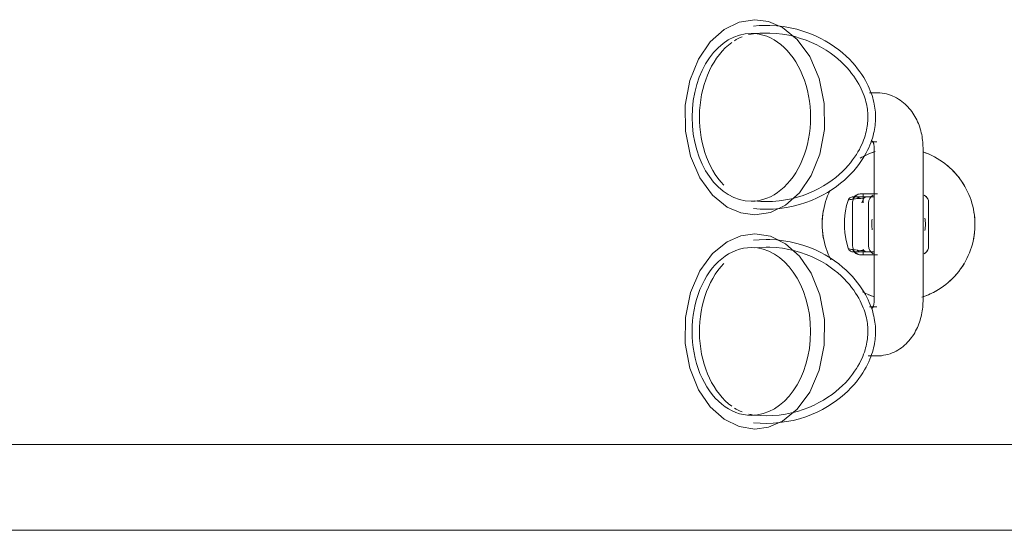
# Model space of a CAD drawing. Header units: millimetres. Extents: x -281 to 121694, y -16481 to 65128.
# Tile 29 of 256: x 20142 to 20465, y 13750 to 13917. Entities that reach past the tile are written whole.
import ezdxf

# ---------------------------------------------------------------- set-up
doc = ezdxf.new("R2010")
doc.units = ezdxf.units.MM
for name, color, linetype, lineweight in [('A--L$01A__Algemeen', 7, 'Continuous', 5), ('A--L74__VasteSanitaireVoorz', 1, 'Continuous', 5), ('A--L82__LosseGebruikersInvent', 1, 'Continuous', 5)]:
    doc.layers.add(name, color=color, linetype=linetype, lineweight=lineweight)

# ---------------------------------------------------------------- blocks, each defined once
blk = doc.blocks.new('NLRS_82_FU_UN_spoekbak_gen_kad - spoelbak dxbxh 900x900x957-V353-L_80_ 14')
at = {"layer": 'A--L$01A__Algemeen'}
for p, q in [((450, -577.32), (450, 322.68)), ((422, -549.32), (422, 294.68)), ((422, -549.32), (422, 294.68))]:
    blk.add_line(p, q, dxfattribs=at)
at = {"layer": 'A--L74__VasteSanitaireVoorz'}
for p, q in [((357, -47.48), (343, -47.48)), ((375, -49.32), (325, -49.32)), ((307, -64.4), (307, -66.86)), ((323, -66.4), (323, -64.4)), ((377, -64.4), (377, -66.88)), ((393, -67.28), (393, -64.4)), ((325, -65.32), (375, -65.32)), ((340, -69.42), (340, -65.21)), ((340, -66.04), (340, -68.86)), ((341, -65.23), (341, -67.5)), ((343, -67.17), (357, -67.17)), ((359, -67.5), (359, -65.23)), ((360, -65.21), (360, -69.42)), ((360, -68.86), (360, -66.04)), ((340, -69.6), (340, -67.86)), ((340, -68.15), (340, -69.6)), ((340, -68.86), (343, -68.86)), ((341, -67.86), (341, -68.89)), ((341.43, -68.69), (342.95, -69.39)), ((358.09, -68.86), (360, -68.86)), ((358.11, -68.92), (358.57, -68.69)), ((359, -68.89), (359, -67.86)), ((360, -69.6), (360, -68.15)), ((357, -72.38), (343, -72.38))]:
    blk.add_line(p, q, dxfattribs=at)
at = {"layer": 'A--L74__VasteSanitaireVoorz', "flags": 128}
for points in [[(350, -32.32), (349, -32.34), (348, -32.4), (347.01, -32.5), (346.02, -32.64), (345.03, -32.82), (344.06, -33.04), (343.09, -33.3), (342.14, -33.59), (341.19, -33.93), (340.26, -34.3), (339.35, -34.71), (338.46, -35.15), (337.58, -35.63), (336.72, -36.14), (335.88, -36.69), (335.07, -37.27), (334.28, -37.88), (333.52, -38.53), (332.78, -39.2), (332.07, -39.91), (331.38, -40.64), (330.73, -41.4), (330.11, -42.18), (329.52, -42.99), (328.96, -43.82), (328.44, -44.67), (327.95, -45.54), (327.5, -46.43), (327.08, -47.34), (326.7, -48.27), (326.36, -49.2)], [(373.81, -49.72), (373.49, -48.77), (373.13, -47.84), (372.73, -46.92), (372.3, -46.02), (371.83, -45.14), (371.32, -44.27), (370.78, -43.43), (370.21, -42.61), (369.61, -41.81), (368.97, -41.04), (368.31, -40.3), (367.61, -39.58), (366.89, -38.89), (366.14, -38.23), (365.36, -37.6), (364.56, -37), (363.73, -36.43), (362.89, -35.9), (362.02, -35.4), (361.13, -34.94), (360.23, -34.51), (359.31, -34.12), (358.37, -33.77), (357.43, -33.45), (356.47, -33.17), (355.49, -32.94), (354.51, -32.74), (353.53, -32.57), (352.54, -32.45), (351.54, -32.37), (350.54, -32.33), (350, -32.32)], [(325, -49.32), (324.37, -49.33), (323.75, -49.36), (323.12, -49.4), (322.5, -49.47), (321.88, -49.55), (321.26, -49.64), (320.64, -49.76), (320.03, -49.89), (319.42, -50.05), (318.81, -50.22), (318.21, -50.41), (317.62, -50.62), (317.03, -50.84), (316.45, -51.09), (315.87, -51.36), (315.3, -51.64), (314.74, -51.95), (314.19, -52.28), (313.65, -52.63), (313.12, -53), (312.6, -53.39), (312.09, -53.81), (311.6, -54.25), (311.12, -54.71), (310.66, -55.2), (310.22, -55.71), (309.8, -56.24), (309.4, -56.8), (309.02, -57.38), (308.67, -57.98), (308.35, -58.6), (308.05, -59.25), (307.79, -59.92), (307.56, -60.6), (307.37, -61.3), (307.22, -62.01), (307.11, -62.73), (307.03, -63.46), (307, -64.2), (307, -64.4)], [(393, -64.4), (392.98, -63.66), (392.92, -62.93), (392.81, -62.2), (392.67, -61.49), (392.49, -60.79), (392.27, -60.1), (392.02, -59.43), (391.74, -58.78), (391.42, -58.14), (391.08, -57.54), (390.71, -56.95), (390.31, -56.39), (389.9, -55.85), (389.46, -55.33), (389, -54.84), (388.53, -54.37), (388.04, -53.93), (387.54, -53.5), (387.02, -53.11), (386.5, -52.73), (385.96, -52.37), (385.41, -52.04), (384.85, -51.73), (384.28, -51.43), (383.71, -51.16), (383.13, -50.91), (382.54, -50.68), (381.95, -50.46), (381.35, -50.27), (380.74, -50.09), (380.14, -49.93), (379.52, -49.79), (378.91, -49.67), (378.29, -49.57), (377.67, -49.49), (377.05, -49.42), (376.42, -49.37), (375.8, -49.34), (375.17, -49.32), (375, -49.32)], [(340, -64.21), (340, -66.92), (340, -68.95), (340, -69.42)], [(360, -69.42), (360, -67.6), (360, -65.09), (360, -64.21)], [(345.05, -100.65), (344.99, -98.4), (344.8, -96.16), (344.49, -93.96), (344.06, -91.81), (343.52, -89.72), (342.89, -87.71), (342.16, -85.78), (341.36, -83.94), (340.49, -82.2), (339.57, -80.57), (338.6, -79.04), (337.6, -77.61), (336.58, -76.29), (335.55, -75.07), (334.51, -73.95), (333.47, -72.92), (332.45, -71.99), (331.43, -71.14), (330.43, -70.36), (329.46, -69.66), (328.5, -69.03), (327.57, -68.47), (326.67, -67.96), (325.79, -67.51), (324.94, -67.1), (324.11, -66.74), (323.32, -66.43), (322.54, -66.15), (321.79, -65.9), (321.06, -65.69), (320.35, -65.51), (319.66, -65.35), (318.99, -65.22), (318.33, -65.11), (317.68, -65.02), (317.04, -64.95), (316.41, -64.9), (315.79, -64.87), (315.17, -64.86), (314.55, -64.86), (313.92, -64.88), (313.3, -64.92), (312.66, -64.98), (312.02, -65.06), (311.37, -65.16), (310.7, -65.28), (310.02, -65.42), (309.32, -65.59), (308.61, -65.79), (307.87, -66.01), (307.11, -66.27), (306.32, -66.57), (305.51, -66.9), (304.67, -67.28), (303.81, -67.71), (302.92, -68.19), (302, -68.72), (301.06, -69.31), (300.1, -69.98), (299.11, -70.71), (298.1, -71.52), (297.08, -72.41), (296.05, -73.39), (295.01, -74.46), (293.97, -75.62), (292.95, -76.89), (291.94, -78.25), (290.95, -79.73), (290, -81.31), (289.1, -82.99), (288.26, -84.77), (287.5, -86.65), (286.81, -88.62), (286.22, -90.67), (285.73, -92.79), (285.35, -94.97), (285.1, -97.19), (284.96, -99.43), (284.95, -100.65)], [(342.55, -100.65), (342.49, -98.54), (342.32, -96.44), (342.02, -94.38), (341.62, -92.37), (341.12, -90.41), (340.52, -88.52), (339.84, -86.72), (339.09, -85), (338.28, -83.38), (337.42, -81.85), (336.52, -80.42), (335.59, -79.09), (334.64, -77.86), (333.68, -76.73), (332.71, -75.69), (331.75, -74.74), (330.8, -73.87), (329.86, -73.08), (328.94, -72.37), (328.04, -71.72), (327.16, -71.14), (326.31, -70.63), (325.48, -70.16), (324.68, -69.75), (323.91, -69.38), (323.16, -69.05), (322.43, -68.77), (321.73, -68.51), (321.05, -68.29), (320.4, -68.1), (319.76, -67.94), (319.14, -67.8), (318.54, -67.68), (317.95, -67.58), (317.38, -67.5), (316.81, -67.44), (316.25, -67.4), (315.7, -67.37), (315.15, -67.36), (314.6, -67.36), (314.05, -67.38), (313.49, -67.42), (312.93, -67.47), (312.36, -67.54), (311.78, -67.62), (311.18, -67.73), (310.57, -67.86), (309.95, -68.01), (309.3, -68.19), (308.64, -68.39), (307.95, -68.63), (307.24, -68.89), (306.5, -69.2), (305.74, -69.54), (304.95, -69.93), (304.14, -70.37), (303.3, -70.86), (302.44, -71.4), (301.55, -72.01), (300.64, -72.69), (299.71, -73.43), (298.76, -74.26), (297.81, -75.16), (296.84, -76.16), (295.88, -77.24), (294.92, -78.42), (293.98, -79.69), (293.06, -81.07), (292.18, -82.54), (291.34, -84.11), (290.55, -85.78), (289.83, -87.54), (289.19, -89.38), (288.64, -91.3), (288.18, -93.29), (287.83, -95.33), (287.59, -97.4), (287.46, -99.51), (287.45, -100.65)], [(322.68, -65.84), (322.76, -65.8), (322.84, -65.76), (322.93, -65.72), (323.04, -65.67), (323.15, -65.63), (323.27, -65.59), (323.4, -65.55), (323.54, -65.51), (323.68, -65.47), (323.83, -65.44), (323.99, -65.41), (324.15, -65.38), (324.32, -65.36), (324.49, -65.35), (324.66, -65.33), (324.83, -65.33), (325, -65.32)], [(326.19, -64.93), (326.51, -65.88), (326.87, -66.81), (327.27, -67.73), (327.7, -68.63)], [(341, -67.5), (341, -72.1), (341, -69.57)], [(415.05, -100.65), (414.99, -98.4), (414.8, -96.16), (414.49, -93.96), (414.06, -91.81), (413.52, -89.72), (412.89, -87.71), (412.16, -85.78), (411.36, -83.94), (410.49, -82.2), (409.57, -80.57), (408.6, -79.04), (407.6, -77.61), (406.58, -76.29), (405.55, -75.07), (404.51, -73.95), (403.47, -72.92), (402.45, -71.99), (401.43, -71.14), (400.43, -70.36), (399.46, -69.66), (398.5, -69.03), (397.57, -68.47), (396.67, -67.96), (395.79, -67.51), (394.94, -67.1), (394.11, -66.74), (393.32, -66.43), (392.54, -66.15), (391.79, -65.9), (391.06, -65.69), (390.35, -65.51), (389.66, -65.35), (388.99, -65.22), (388.33, -65.11), (387.68, -65.02), (387.04, -64.95), (386.41, -64.9), (385.79, -64.87), (385.17, -64.86), (384.55, -64.86), (383.92, -64.88), (383.3, -64.92), (382.66, -64.98), (382.02, -65.06), (381.37, -65.16), (380.7, -65.28), (380.02, -65.42), (379.32, -65.59), (378.61, -65.79), (377.87, -66.01), (377.11, -66.27), (376.32, -66.57), (375.51, -66.9), (374.67, -67.28), (373.81, -67.71), (372.92, -68.19), (372, -68.72), (371.06, -69.31), (370.1, -69.98), (369.11, -70.71), (368.1, -71.52), (367.08, -72.41), (366.05, -73.39), (365.01, -74.46), (363.97, -75.62), (362.95, -76.89), (361.94, -78.25), (360.95, -79.73), (360, -81.31), (359.1, -82.99), (358.26, -84.77), (357.5, -86.65), (356.81, -88.62), (356.22, -90.67), (355.73, -92.79), (355.35, -94.97), (355.1, -97.19), (354.96, -99.43), (354.95, -100.65)], [(412.55, -100.65), (412.49, -98.54), (412.32, -96.44), (412.02, -94.38), (411.62, -92.37), (411.12, -90.41), (410.52, -88.52), (409.84, -86.72), (409.09, -85), (408.28, -83.38), (407.42, -81.85), (406.52, -80.42), (405.59, -79.09), (404.64, -77.86), (403.68, -76.73), (402.71, -75.69), (401.75, -74.74), (400.8, -73.87), (399.86, -73.08), (398.94, -72.37), (398.04, -71.72), (397.16, -71.14), (396.31, -70.63), (395.48, -70.16), (394.68, -69.75), (393.91, -69.38), (393.16, -69.05), (392.43, -68.77), (391.73, -68.51), (391.05, -68.29), (390.4, -68.1), (389.76, -67.94), (389.14, -67.8), (388.54, -67.68), (387.95, -67.58), (387.38, -67.5), (386.81, -67.44), (386.25, -67.4), (385.7, -67.37), (385.15, -67.36), (384.6, -67.36), (384.05, -67.38), (383.49, -67.42), (382.93, -67.47), (382.36, -67.54), (381.78, -67.62), (381.18, -67.73), (380.57, -67.86), (379.95, -68.01), (379.3, -68.19), (378.64, -68.39), (377.95, -68.63), (377.24, -68.89), (376.5, -69.2), (375.74, -69.54), (374.95, -69.93), (374.14, -70.37), (373.3, -70.86), (372.44, -71.4), (371.55, -72.01), (370.64, -72.69), (369.71, -73.43), (368.76, -74.26), (367.81, -75.16), (366.84, -76.16), (365.88, -77.24), (364.92, -78.42), (363.98, -79.69), (363.06, -81.07), (362.18, -82.54), (361.34, -84.11), (360.55, -85.78), (359.83, -87.54), (359.19, -89.38), (358.64, -91.3), (358.18, -93.29), (357.83, -95.33), (357.59, -97.4), (357.46, -99.51), (357.45, -100.65)], [(359, -69.57), (359, -72.1), (359, -67.5)], [(360, -66.92), (360, -68.95), (360, -69.6)], [(372.05, -69.11), (372.5, -68.22), (372.92, -67.31), (373.3, -66.38), (373.64, -65.44)], [(375, -65.32), (375.17, -65.33), (375.35, -65.33), (375.52, -65.35), (375.69, -65.36), (375.85, -65.38), (376.01, -65.41), (376.17, -65.44), (376.32, -65.47), (376.47, -65.51), (376.6, -65.55), (376.73, -65.59), (376.85, -65.63), (376.97, -65.67), (377.07, -65.72), (377.16, -65.76), (377.25, -65.8), (377.32, -65.84), (377.38, -65.88), (377.43, -65.91), (377.46, -65.94), (377.49, -65.96), (377.51, -65.97)], [(341.49, -70.87), (341.22, -70.48), (341.06, -70.03)], [(358.94, -70.03), (358.78, -70.48), (358.51, -70.87)], [(341, -72.19), (341.02, -72.47), (341.17, -72.93), (341.35, -73.23), (341.52, -73.44), (341.83, -73.68), (342.18, -73.84)], [(342.18, -73.84), (343.88, -74.32), (345.55, -74.68), (347.14, -74.91), (348.53, -75.04), (350.97, -75.06), (352.74, -74.93), (355.31, -74.51), (357.82, -73.84)], [(357.82, -73.84), (358.08, -73.73), (358.28, -73.6), (358.59, -73.32), (358.76, -73.06), (358.94, -72.62), (359, -72.19)], [(338.87, -79.71), (339.77, -80.13), (340.69, -80.53), (341.63, -80.88), (342.57, -81.2), (343.53, -81.47), (344.51, -81.71), (345.49, -81.91), (346.47, -82.07), (347.46, -82.2), (348.46, -82.28), (349.46, -82.32), (350, -82.32)], [(350, -82.32), (351, -82.3), (352, -82.24), (352.99, -82.14), (353.98, -82), (354.97, -81.83), (355.94, -81.61), (356.91, -81.35), (357.86, -81.05), (358.81, -80.72), (359.74, -80.35), (360.65, -79.94), (361.54, -79.5)], [(346.9, -104.38), (346.09, -99.24), (343.68, -94.32), (339.66, -89.8), (334.05, -85.95), (327.02, -83.11), (318.95, -81.6), (310.47, -81.65), (302.31, -83.31), (295.17, -86.38), (289.54, -90.53), (285.66, -95.35), (283.73, -99.85), (283.1, -104.38)], [(353.1, -104.38), (353.91, -99.24), (356.32, -94.32), (360.34, -89.8), (365.95, -85.95), (372.98, -83.11), (381.05, -81.6), (389.53, -81.65), (397.69, -83.31), (404.83, -86.38), (410.46, -90.53), (414.34, -95.35), (416.27, -99.85), (416.9, -104.38)], [(284.95, -100.65), (285.01, -102.9), (285.16, -104.81)], [(287.45, -100.65), (287.51, -102.76), (287.65, -104.55)], [(342.35, -104.55), (342.51, -102.45), (342.55, -100.65)], [(344.84, -104.81), (345.01, -102.57), (345.05, -100.65)], [(354.95, -100.65), (355.01, -102.9), (355.16, -104.81)], [(357.45, -100.65), (357.51, -102.76), (357.65, -104.55)], [(412.35, -104.55), (412.51, -102.45), (412.55, -100.65)], [(414.84, -104.81), (415.01, -102.57), (415.05, -100.65)], [(283.1, -104.38), (283.91, -109.53), (286.32, -114.45), (290.34, -118.97), (295.95, -122.81), (302.98, -125.66), (311.05, -127.17), (319.53, -127.11), (327.69, -125.46), (334.83, -122.38), (340.46, -118.24), (344.34, -113.41), (346.27, -108.92), (346.9, -104.38)], [(416.9, -104.38), (416.09, -109.53), (413.68, -114.45), (409.66, -118.97), (404.05, -122.81), (397.02, -125.66), (388.95, -127.17), (380.47, -127.11), (372.31, -125.46), (365.17, -122.38), (359.54, -118.24), (355.66, -113.41), (353.73, -108.92), (353.1, -104.38)]]:
    blk.add_lwpolyline(points, dxfattribs=at)
at = {"layer": 'A--L74__VasteSanitaireVoorz'}
for radius, start, end in [(25, 90, 100.9975), (25, 79.0025, 90), (25, 120.8363, 140.1448), (25, 39.8552, 59.1637), (25, 18.7908, 30.1098), (25, 156.9419, 161.2092), (8.8, 90, 103.0233), (8.8, 76.9767, 90), (25, 198.7908, 210.1098), (8.8, 258.8809, 270), (8.8, 270, 281.7841), (25, 336.9419, 341.2092), (25, 259.0025, 270), (25, 270, 280.9975)]:
    blk.add_arc((350, -57.32), radius, start, end, dxfattribs=at)
for centre, major_axis, ratio, start_param, end_param in [((343, -50.43), (-3, 0), 0.98425, 4.712389, 5.759587), ((343, -50.43), (3, 0), 0.98425, 1.832596, 2.617994), ((357, -50.43), (3, 0), 0.98425, 0.523599, 1.570796), ((357, -50.43), (3, 0), 0.98425, 0.523599, 1.308997), ((343, -64.21), (3, 0), 0.98425, 3.665191, 4.712389), ((343, -67.49), (2, 0), 0.961631, 3.141768, 3.811137), ((357, -64.21), (-3, 0), 0.98425, 1.570796, 2.617994), ((357, -67.49), (2, 0), 0.961631, 5.613641, 6.28301), ((315, -105.52), (27.43, 0), 0.707107, 0, 3.141593), ((385, -105.52), (-27.43, 0), 0.707107, 3.141593, 6.283185), ((315, -105.52), (27.43, 0), 0.707107, 3.141593, 6.283185), ((315, -103.11), (27.43, 0), 0.707107, 3.228433, 3.312917), ((385, -105.52), (-27.43, 0), 0.707107, 0, 3.141593), ((385, -103.11), (27.43, 0), 0.707107, 6.111861, 6.196345), ((315, -103.11), (27.43, 0), 0.707107, 3.425235, 3.56242), ((385, -103.11), (27.43, 0), 0.707107, 5.862358, 5.999543), ((315, -103.11), (27.43, 0), 0.707107, 3.609518, 5.654867), ((385, -103.11), (27.43, 0), 0.707107, 3.769911, 5.81526)]:
    blk.add_ellipse(centre, major_axis=major_axis, ratio=ratio, start_param=start_param, end_param=end_param, dxfattribs=at)
for points, knots in [([(343, -72.38), (342.54, -72.38), (341.88, -72.23), (341.11, -71.75), (340.55, -71.2), (340.11, -70.41), (340, -69.76), (340, -69.42)], [0, 0, 0, 0, 0.285714, 0.428571, 0.571429, 0.785714, 1, 1, 1, 1]), ([(340, -69.6), (340, -70.05), (340.15, -70.72), (340.63, -71.49), (341.11, -71.97), (341.49, -72.21), (341.7, -72.31)], [0, 0, 0, 0, 0.2857143, 0.4285714, 0.5714286, 0.7142857, 0.7142857, 0.7142857, 0.7142857]), ([(360, -69.42), (360, -69.87), (359.85, -70.52), (359.37, -71.28), (358.81, -71.83), (358.01, -72.27), (357.34, -72.38), (357, -72.38)], [0, 0, 0, 0, 0.285714, 0.428571, 0.571429, 0.785714, 1, 1, 1, 1]), ([(358.3, -72.31), (358.5, -72.21), (358.89, -71.97), (359.45, -71.41), (359.89, -70.6), (360, -69.94), (360, -69.6)], [0.2857143, 0.2857143, 0.2857143, 0.2857143, 0.4285714, 0.5714286, 0.7857143, 1, 1, 1, 1])]:
    blk.add_open_spline(points, degree=3, knots=knots, dxfattribs=at)
for points in [[(341.43, -68.69), (341.65, -71.57), (341.86, -73.24), (342.07, -73.71)], [(357.93, -73.71), (358.14, -73.24), (358.35, -71.57), (358.57, -68.69)]]:
    blk.add_open_spline(points, degree=3, dxfattribs=at)

msp = doc.modelspace()

# ---------------------------------------------------------------- block references
at = {"layer": 'A--L82__LosseGebruikersInvent', "rotation": 269.9999999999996}
msp.add_blockref('NLRS_82_FU_UN_spoekbak_gen_kad - spoelbak dxbxh 900x900x957-V353-L_80_ 14', (20487.32, 14200), dxfattribs=at)

doc.saveas('drawing.dxf')
